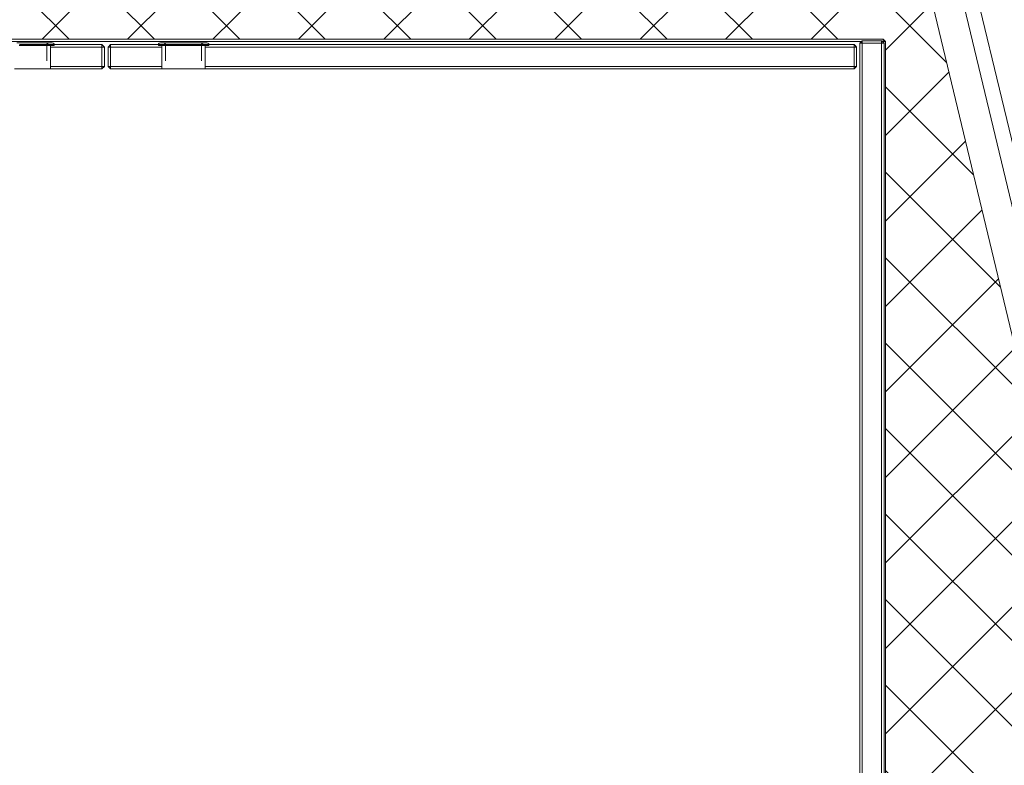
# Model space of a CAD drawing. Header units: centimetres. Extents: x -916 to 134, y 2044 to 2775.
# Tile 238 of 256: x -625 to -559, y 2355 to 2405. Entities that reach past the tile are written whole.
import ezdxf

# ---------------------------------------------------------------- set-up
doc = ezdxf.new("R2010")
doc.units = ezdxf.units.CM
for name, color, linetype, lineweight in [('Meble', 7, 'Continuous', 18), ('Modele ogólne', 7, 'Continuous', 18), ('Wzór powierzchni-1', 253, 'Continuous', 18)]:
    doc.layers.add(name, color=color, linetype=linetype, lineweight=lineweight)

# ---------------------------------------------------------------- blocks, each defined once
blk = doc.blocks.new('F03999_EN_Anderson-Sofa_2019 - Grey Velvet-874359-Posadzki')
at = {"layer": 'Meble'}
for p, q in [((77, -2), (77, -95)), ((78, -95), (78, -2)), ((80, -95), (80, -2))]:
    blk.add_line(p, q, dxfattribs=at)
blk = doc.blocks.new('regał_VOX_concept - regał_VOX_concept-886835-Posadzki')
at = {"layer": 'Modele ogólne'}
for p, q in [((-51.6, 26.655), (-51.6, -28.025)), ((-51.6, -28.025), (-51.6, 26.655)), ((-51.5, 26.655), (-51.5, -27.925)), ((-51.5, -9.919), (-51.5, 26.655)), ((-51.5, 26.655), (-51.5, -27.925)), ((-51.34, 26.655), (-51.34, -27.925)), ((-51.34, -27.925), (-51.34, 26.655)), ((-50.06, -27.925), (-50.06, 26.655)), ((-50.06, -27.925), (-50.06, 26.655)), ((-49.9, -27.925), (-49.9, 26.655)), ((-49.9, 8.65), (-49.9, 26.655)), ((-49.9, -27.925), (-49.9, 26.655)), ((-49.9, 8.65), (-49.9, -27.925)), ((-51.5, -9.919), (-51.5, -27.925)), ((-49.572, -26.277), (-49.679, -26.383)), ((-49.679, -26.81), (-49.679, -26.383)), ((-49.518, -26.223), (-49.679, -26.383)), ((-49.518, -26.223), (-49.679, -26.383)), ((-49.518, -26.383), (-49.679, -26.383)), ((-49.679, -27.663), (-49.679, -26.383)), ((-49.679, -26.383), (-49.518, -26.383)), ((-49.679, -26.383), (-49.679, -27.663)), ((-49.572, -26.277), (-49.518, -26.223)), ((-49.518, -26.383), (-49.518, -26.223)), ((-6.56, -26.223), (-49.518, -26.223)), ((-49.518, -26.223), (-49.518, -26.383)), ((-20.522, -26.223), (-49.518, -26.223)), ((-6.56, -26.223), (-49.518, -26.223)), ((-6.56, -26.383), (-49.518, -26.383)), ((-49.518, -27.663), (-49.518, -26.383)), ((-6.56, -26.383), (-49.518, -26.383)), ((-49.518, -27.663), (-49.518, -26.383)), ((-6.063, -26.223), (-20.522, -26.223)), ((-6.56, -26.223), (-6.412, -26.223)), ((-6.56, -26.223), (-6.412, -26.223)), ((-6.56, -26.223), (-6.56, -27.023)), ((-6.068, -26.223), (-6.412, -26.223)), ((-6.412, -26.223), (-6.068, -26.223)), ((-6.068, -26.223), (-5.58, -26.223)), ((-5.58, -26.223), (-6.068, -26.223)), ((-5.737, -26.223), (-6.063, -26.223)), ((-5.737, -26.223), (-5.572, -26.223)), ((-5.58, -26.223), (-5.024, -26.223)), ((-5.58, -26.223), (-5.024, -26.223)), ((-5.199, -26.223), (-5.572, -26.223)), ((-5.199, -26.223), (-5.034, -26.223)), ((-5.034, -26.223), (-4.672, -26.223)), ((-5.024, -26.223), (-4.483, -26.223)), ((-5.024, -26.223), (-4.483, -26.223)), ((-4.507, -26.223), (-4.672, -26.223)), ((-4.212, -26.223), (-4.507, -26.223)), ((-4.483, -26.223), (-4.04, -26.223)), ((-4.04, -26.223), (-4.483, -26.223)), ((-4.212, -26.223), (-4.045, -26.223)), ((-4.045, -26.223), (-1.539, -26.223)), ((-3.762, -26.223), (-4.04, -26.223)), ((-4.04, -26.223), (-3.762, -26.223)), ((-3.692, -26.223), (-3.762, -26.223)), ((-3.692, -26.223), (-3.762, -26.223)), ((-3.692, -26.223), (-0.281, -26.223)), ((-3.692, -26.223), (-0.281, -26.223)), ((-3.692, -26.223), (-3.692, -27.023)), ((-3.692, -26.383), (-0.281, -26.383)), ((-0.281, -26.383), (-3.692, -26.383)), ((-1.539, -26.223), (-0.281, -26.223)), ((-0.122, -26.383), (-0.281, -26.223)), ((-0.281, -26.223), (-0.281, -26.383)), ((-0.122, -26.383), (-0.281, -26.223)), ((-0.175, -26.33), (-0.281, -26.223)), ((-0.281, -26.383), (-0.281, -26.223)), ((-0.122, -26.383), (-0.281, -26.223)), ((-0.122, -26.383), (-0.281, -26.223)), ((-0.281, -26.223), (-0.122, -26.383)), ((-0.122, -26.383), (-0.281, -26.223)), ((-0.281, -26.223), (-0.122, -26.383)), ((-0.122, -26.383), (-0.281, -26.223)), ((-0.122, -26.383), (-0.281, -26.383)), ((-0.281, -27.663), (-0.281, -26.383)), ((-0.281, -26.383), (-0.122, -26.383)), ((-0.281, -26.383), (-0.281, -27.663)), ((-0.175, -26.33), (-0.122, -26.383)), ((-0.122, -26.81), (-0.122, -26.383)), ((-0.122, -27.663), (-0.122, -26.383)), ((-0.122, -26.383), (-0.122, -27.663)), ((0.282, -26.223), (0.122, -26.383)), ((0.282, -26.223), (0.122, -26.383)), ((0.281, -26.223), (0.122, -26.383)), ((0.281, -26.223), (0.122, -26.383)), ((0.281, -26.223), (0.122, -26.383)), ((0.281, -26.223), (0.122, -26.383)), ((0.122, -26.383), (0.282, -26.223)), ((0.281, -26.223), (0.122, -26.383)), ((0.175, -26.33), (0.122, -26.383)), ((0.122, -26.383), (0.122, -27.663)), ((0.122, -26.383), (0.282, -26.383)), ((0.122, -27.663), (0.122, -26.383)), ((0.122, -26.81), (0.122, -26.383)), ((0.122, -26.383), (0.282, -26.383)), ((0.282, -26.223), (0.175, -26.33)), ((3.692, -26.223), (0.282, -26.223)), ((0.282, -26.223), (0.282, -26.383)), ((3.692, -26.223), (0.282, -26.223)), ((2.786, -26.223), (0.282, -26.223)), ((0.282, -26.223), (0.282, -26.383)), ((3.692, -26.383), (0.282, -26.383)), ((0.282, -26.383), (0.282, -27.663)), ((3.692, -26.383), (0.282, -26.383)), ((0.282, -27.663), (0.282, -26.383)), ((4.045, -26.223), (2.786, -26.223)), ((3.692, -26.223), (3.762, -26.223)), ((3.692, -26.223), (3.762, -26.223)), ((3.692, -27.023), (3.692, -26.223)), ((3.762, -26.223), (4.04, -26.223)), ((4.04, -26.223), (3.762, -26.223)), ((4.483, -26.223), (4.04, -26.223)), ((4.04, -26.223), (4.483, -26.223)), ((4.341, -26.223), (4.045, -26.223)), ((4.341, -26.223), (4.507, -26.223)), ((5.024, -26.223), (4.483, -26.223)), ((5.024, -26.223), (4.483, -26.223)), ((4.869, -26.223), (4.507, -26.223)), ((5.034, -26.223), (4.869, -26.223)), ((5.58, -26.223), (5.024, -26.223)), ((5.024, -26.223), (5.58, -26.223)), ((5.199, -26.223), (5.034, -26.223)), ((5.572, -26.223), (5.199, -26.223)), ((5.737, -26.223), (5.572, -26.223)), ((5.58, -26.223), (6.068, -26.223)), ((5.58, -26.223), (6.068, -26.223)), ((-49.679, -26.81), (-49.679, -27.663)), ((-6.56, -27.023), (-6.56, -27.823)), ((-6.318, -27.749), (-6.318, -26.762)), ((-3.923, -27.749), (-3.923, -26.762)), ((-3.692, -27.023), (-3.692, -27.772)), ((-0.122, -27.663), (-0.122, -26.81)), ((0.122, -26.81), (0.122, -27.663)), ((3.692, -27.023), (3.692, -27.772)), ((3.923, -26.762), (3.923, -27.749)), ((-51.44, -28.025), (-51.6, -28.025)), ((-51.44, -28.185), (-51.6, -28.025)), ((-51.6, -28.025), (-51.44, -28.025)), ((-51.6, -28.025), (-51.44, -28.185)), ((-51.5, -27.925), (-51.34, -28.085)), ((-51.5, -27.925), (-51.34, -27.925)), ((-51.5, -27.925), (-51.34, -28.085)), ((-51.393, -28.032), (-51.5, -27.925)), ((-51.34, -27.925), (-51.5, -27.925)), ((-51.44, -28.025), (-51.44, -28.185)), ((-51.44, -28.025), (-51.44, -28.185)), ((-51.393, -28.032), (-51.34, -28.085)), ((-51.34, -28.085), (-51.34, -27.925)), ((-51.34, -27.925), (-51.34, -28.085)), ((-51.34, -27.925), (-50.06, -27.925)), ((-51.34, -27.925), (-50.06, -27.925)), ((-50.06, -28.085), (-49.9, -27.925)), ((-50.06, -28.085), (-50.06, -27.925)), ((-49.9, -27.925), (-50.06, -27.925)), ((-50.06, -28.085), (-49.9, -27.925)), ((-50.06, -27.925), (-50.06, -28.085)), ((-50.06, -27.925), (-49.9, -27.925)), ((-49.953, -27.977), (-50.06, -28.085)), ((50, -28.025), (-50, -28.025)), ((50, -28.025), (-50, -28.025)), ((-49.953, -27.977), (-49.9, -27.925)), ((-49.625, -27.717), (-49.679, -27.663)), ((-49.518, -27.823), (-49.679, -27.663)), ((-49.518, -27.663), (-49.679, -27.663)), ((-49.679, -27.663), (-49.518, -27.663)), ((-49.518, -27.823), (-49.679, -27.663)), ((-49.625, -27.717), (-49.518, -27.823)), ((-49.518, -27.823), (-49.518, -27.663)), ((-6.56, -27.663), (-49.518, -27.663)), ((-49.518, -27.823), (-49.518, -27.663)), ((-6.56, -27.663), (-49.518, -27.663)), ((-6.754, -27.823), (-49.518, -27.823)), ((-6.754, -27.823), (-49.518, -27.823)), ((-49.518, -27.823), (-20.522, -27.823)), ((-6.063, -27.823), (-20.522, -27.823)), ((-6.754, -27.772), (-6.786, -27.772)), ((-6.786, -27.772), (-6.754, -27.772)), ((-6.786, -27.772), (-6.786, -27.887)), ((-6.786, -27.823), (-6.786, -27.887)), ((-6.786, -27.887), (-6.733, -27.918)), ((-6.786, -27.887), (-6.733, -27.918)), ((-6.659, -27.772), (-6.754, -27.772)), ((-6.654, -27.939), (-6.733, -27.918)), ((-6.654, -27.939), (-6.733, -27.918)), ((-6.505, -27.772), (-6.659, -27.772)), ((-6.561, -27.946), (-6.654, -27.939)), ((-6.561, -27.946), (-6.654, -27.939)), ((-6.468, -27.939), (-6.561, -27.946)), ((-6.468, -27.939), (-6.561, -27.946)), ((-6.533, -27.946), (-6.561, -27.946)), ((-6.561, -27.946), (-6.533, -27.946)), ((-6.533, -27.946), (-6.561, -27.946)), ((-6.561, -27.946), (-6.533, -27.946)), ((-6.451, -27.946), (-6.533, -27.946)), ((-6.533, -27.946), (-6.451, -27.946)), ((-6.451, -27.946), (-6.533, -27.946)), ((-6.533, -27.946), (-6.451, -27.946)), ((-6.298, -27.772), (-6.505, -27.772)), ((-6.389, -27.918), (-6.468, -27.939)), ((-6.389, -27.918), (-6.468, -27.939)), ((-6.318, -27.946), (-6.451, -27.946)), ((-6.451, -27.946), (-6.318, -27.946)), ((-6.318, -27.946), (-6.451, -27.946)), ((-6.451, -27.946), (-6.318, -27.946)), ((-6.336, -27.887), (-6.389, -27.918)), ((-6.336, -27.887), (-6.389, -27.918)), ((-6.318, -27.85), (-6.336, -27.887)), ((-6.139, -27.946), (-6.318, -27.946)), ((-6.318, -27.946), (-6.139, -27.946)), ((-6.139, -27.946), (-6.318, -27.946)), ((-6.318, -27.946), (-6.139, -27.946)), ((-6.046, -27.772), (-6.298, -27.772)), ((-5.921, -27.946), (-6.139, -27.946)), ((-6.139, -27.946), (-5.921, -27.946)), ((-5.921, -27.946), (-6.139, -27.946)), ((-6.139, -27.946), (-5.921, -27.946)), ((-6.063, -27.823), (-5.737, -27.823)), ((-5.758, -27.772), (-6.046, -27.772)), ((-5.672, -27.946), (-5.921, -27.946)), ((-5.921, -27.946), (-5.672, -27.946)), ((-5.672, -27.946), (-5.921, -27.946)), ((-5.921, -27.946), (-5.672, -27.946)), ((-5.445, -27.772), (-5.758, -27.772)), ((-5.737, -27.823), (-5.572, -27.823)), ((-5.401, -27.946), (-5.672, -27.946)), ((-5.672, -27.946), (-5.401, -27.946)), ((-5.401, -27.946), (-5.672, -27.946)), ((-5.672, -27.946), (-5.401, -27.946)), ((-5.572, -27.823), (-5.199, -27.823)), ((-5.12, -27.772), (-5.445, -27.772)), ((-5.12, -27.946), (-5.401, -27.946)), ((-5.401, -27.946), (-5.12, -27.946)), ((-5.12, -27.946), (-5.401, -27.946)), ((-5.401, -27.946), (-5.12, -27.946)), ((-5.199, -27.823), (-5.034, -27.823)), ((-4.795, -27.772), (-5.12, -27.772)), ((-4.839, -27.946), (-5.12, -27.946)), ((-5.12, -27.946), (-4.839, -27.946)), ((-4.839, -27.946), (-5.12, -27.946)), ((-5.12, -27.946), (-4.839, -27.946)), ((-4.869, -27.823), (-5.034, -27.823)), ((-4.869, -27.823), (-4.507, -27.823)), ((-4.569, -27.946), (-4.839, -27.946)), ((-4.839, -27.946), (-4.569, -27.946)), ((-4.569, -27.946), (-4.839, -27.946)), ((-4.839, -27.946), (-4.569, -27.946)), ((-4.483, -27.772), (-4.795, -27.772)), ((-4.32, -27.946), (-4.569, -27.946)), ((-4.569, -27.946), (-4.32, -27.946)), ((-4.32, -27.946), (-4.569, -27.946)), ((-4.569, -27.946), (-4.32, -27.946)), ((-4.341, -27.823), (-4.507, -27.823)), ((-4.195, -27.772), (-4.483, -27.772)), ((-4.341, -27.823), (-4.045, -27.823)), ((-4.102, -27.946), (-4.32, -27.946)), ((-4.32, -27.946), (-4.102, -27.946)), ((-4.102, -27.946), (-4.32, -27.946)), ((-4.32, -27.946), (-4.102, -27.946)), ((-3.942, -27.772), (-4.195, -27.772)), ((-3.922, -27.946), (-4.102, -27.946)), ((-4.102, -27.946), (-3.922, -27.946)), ((-3.922, -27.946), (-4.102, -27.946)), ((-4.102, -27.946), (-3.922, -27.946)), ((-4.045, -27.823), (-2.786, -27.823)), ((-3.735, -27.772), (-3.942, -27.772)), ((-3.923, -27.85), (-3.905, -27.887)), ((-3.789, -27.946), (-3.922, -27.946)), ((-3.922, -27.946), (-3.789, -27.946)), ((-3.789, -27.946), (-3.922, -27.946)), ((-3.922, -27.946), (-3.789, -27.946)), ((-3.905, -27.887), (-3.852, -27.918)), ((-3.905, -27.887), (-3.852, -27.918)), ((-3.852, -27.918), (-3.773, -27.939)), ((-3.852, -27.918), (-3.773, -27.939)), ((-3.707, -27.946), (-3.789, -27.946)), ((-3.789, -27.946), (-3.707, -27.946)), ((-3.707, -27.946), (-3.789, -27.946)), ((-3.789, -27.946), (-3.707, -27.946)), ((-3.773, -27.939), (-3.68, -27.946)), ((-3.773, -27.939), (-3.68, -27.946)), ((-3.581, -27.772), (-3.735, -27.772)), ((-3.68, -27.946), (-3.707, -27.946)), ((-3.68, -27.946), (-3.707, -27.946)), ((-3.68, -27.946), (-3.707, -27.946)), ((-3.68, -27.946), (-3.707, -27.946)), ((-3.692, -27.663), (-0.281, -27.663)), ((-0.281, -27.663), (-3.692, -27.663)), ((-3.68, -27.946), (-3.586, -27.939)), ((-3.68, -27.946), (-3.586, -27.939)), ((-3.586, -27.939), (-3.507, -27.918)), ((-3.586, -27.939), (-3.507, -27.918)), ((-3.487, -27.772), (-3.581, -27.772)), ((-3.455, -27.887), (-3.507, -27.918)), ((-3.455, -27.887), (-3.507, -27.918)), ((-3.487, -27.772), (-3.455, -27.772)), ((-3.455, -27.772), (-3.487, -27.772)), ((-3.487, -27.823), (-0.281, -27.823)), ((-3.487, -27.823), (-0.281, -27.823)), ((-3.455, -27.772), (-3.455, -27.887)), ((-3.455, -27.823), (-3.455, -27.887)), ((-2.786, -27.823), (-0.281, -27.823)), ((-0.122, -27.663), (-0.281, -27.663)), ((-0.122, -27.663), (-0.281, -27.823)), ((-0.281, -27.663), (-0.281, -27.823)), ((-0.281, -27.663), (-0.122, -27.663)), ((-0.122, -27.663), (-0.281, -27.823)), ((-0.281, -27.663), (-0.281, -27.823)), ((-0.122, -27.663), (-0.281, -27.823)), ((-0.122, -27.663), (-0.281, -27.823)), ((-0.281, -27.823), (-0.122, -27.663)), ((-0.281, -27.823), (-0.122, -27.663)), ((-0.122, -27.663), (-0.281, -27.823)), ((-0.122, -27.663), (-0.281, -27.823)), ((-0.228, -27.77), (-0.281, -27.823)), ((-0.228, -27.77), (-0.122, -27.663)), ((0.122, -27.663), (0.282, -27.663)), ((0.122, -27.663), (0.228, -27.77)), ((0.282, -27.823), (0.122, -27.663)), ((0.282, -27.663), (0.122, -27.663)), ((0.122, -27.663), (0.282, -27.823)), ((0.281, -27.823), (0.122, -27.663)), ((0.281, -27.823), (0.122, -27.663)), ((0.281, -27.823), (0.122, -27.663)), ((0.281, -27.823), (0.122, -27.663)), ((0.122, -27.663), (0.282, -27.823)), ((0.281, -27.823), (0.122, -27.663)), ((0.228, -27.77), (0.282, -27.823)), ((3.692, -27.663), (0.282, -27.663)), ((0.282, -27.823), (0.282, -27.663)), ((3.692, -27.663), (0.282, -27.663)), ((0.282, -27.663), (0.282, -27.823)), ((3.487, -27.823), (0.282, -27.823)), ((3.487, -27.823), (0.282, -27.823)), ((1.539, -27.823), (0.282, -27.823)), ((4.045, -27.823), (1.539, -27.823)), ((3.455, -27.772), (3.487, -27.772)), ((3.455, -27.772), (3.487, -27.772)), ((3.455, -27.887), (3.455, -27.772)), ((3.455, -27.887), (3.507, -27.918)), ((3.487, -27.772), (3.581, -27.772)), ((3.586, -27.939), (3.507, -27.918)), ((3.581, -27.772), (3.735, -27.772)), ((3.68, -27.946), (3.586, -27.939)), ((3.773, -27.939), (3.68, -27.946)), ((3.707, -27.946), (3.68, -27.946)), ((3.68, -27.946), (3.707, -27.946)), ((3.707, -27.946), (3.789, -27.946)), ((3.789, -27.946), (3.707, -27.946)), ((3.735, -27.772), (3.942, -27.772)), ((3.852, -27.918), (3.773, -27.939)), ((3.789, -27.946), (3.922, -27.946)), ((3.922, -27.946), (3.789, -27.946)), ((3.905, -27.887), (3.852, -27.918)), ((3.923, -27.85), (3.905, -27.887)), ((3.922, -27.946), (4.102, -27.946)), ((4.102, -27.946), (3.922, -27.946)), ((3.942, -27.772), (4.195, -27.772)), ((4.212, -27.823), (4.045, -27.823)), ((4.102, -27.946), (4.32, -27.946)), ((4.32, -27.946), (4.102, -27.946)), ((4.195, -27.772), (4.483, -27.772)), ((4.212, -27.823), (4.507, -27.823)), ((4.32, -27.946), (4.569, -27.946)), ((4.569, -27.946), (4.32, -27.946)), ((4.483, -27.772), (4.795, -27.772)), ((4.507, -27.823), (4.672, -27.823)), ((4.569, -27.946), (4.839, -27.946)), ((4.839, -27.946), (4.569, -27.946)), ((4.672, -27.823), (5.034, -27.823)), ((4.795, -27.772), (5.12, -27.772)), ((4.839, -27.946), (5.12, -27.946)), ((5.12, -27.946), (4.839, -27.946)), ((5.034, -27.823), (5.199, -27.823)), ((5.12, -27.772), (5.445, -27.772)), ((5.12, -27.946), (5.401, -27.946)), ((5.401, -27.946), (5.12, -27.946)), ((5.199, -27.823), (5.572, -27.823)), ((5.401, -27.946), (5.672, -27.946)), ((5.672, -27.946), (5.401, -27.946)), ((5.445, -27.772), (5.758, -27.772)), ((5.737, -27.823), (5.572, -27.823)), ((5.672, -27.946), (5.921, -27.946)), ((5.921, -27.946), (5.672, -27.946)), ((51.44, -28.185), (-51.44, -28.185)), ((51.44, -28.185), (-51.44, -28.185)), ((-51.34, -28.085), (-50.06, -28.085)), ((-50.482, -28.085), (-51.34, -28.085)), ((-51.34, -28.085), (-50.06, -28.085)), ((-50.482, -28.085), (-50.06, -28.085))]:
    blk.add_line(p, q, dxfattribs=at)

msp = doc.modelspace()

# ---------------------------------------------------------------- hatches: boundary and pattern name
at = {"layer": 'Wzór powierzchni-1'}
h = msp.add_hatch(dxfattribs=at)
h.set_pattern_fill('FP_1', color=256, style=0, pattern_type=2)
h.set_pattern_definition([(45, (0, 0), (-2.828427, 2.828427), []), (135, (0, 0), (-2.828427, -2.828427), [])])
h.paths.add_polyline_path([(-396.22, 2346.076), (-396.22, 2678.076), (-512.22, 2678.076), (-512.22, 2682.076), (-607.22, 2682.076), (-607.22, 2662.076), (-634.22, 2662.076), (-634.22, 2682.076), (-660.22, 2682.076), (-660.22, 2678.076), (-776.22, 2678.076), (-776.22, 2682.076), (-786.307, 2682.076), (-803.539, 2346.076), (-781.92, 2346.076), (-781.92, 2347.476), (-775.92, 2347.476), (-775.92, 2346.476), (-774.32, 2346.476), (-774.32, 2346.076), (-692.32, 2346.076), (-692.32, 2346.476), (-690.72, 2346.476), (-690.72, 2347.476), (-684.72, 2347.476), (-684.72, 2346.076), (-402.355, 2346.076)])
h.paths.add_polyline_path([(-653.738, 2348.275), (-670.337, 2348.275), (-670.497, 2348.435), (-670.497, 2403.115), (-670.337, 2403.275), (-567.457, 2403.275), (-567.297, 2403.115), (-567.297, 2348.435), (-567.457, 2348.275), (-617.826, 2348.275)])
h.paths.add_polyline_path([(-549.874, 2354.517), (-549.944, 2354.809), (-551.176, 2354.549), (-551.576, 2354.653), (-551.698, 2354.718), (-552.029, 2355.073), (-552.204, 2355.655), (-574.129, 2447.085), (-574.167, 2447.268), (-574.163, 2447.446), (-574.031, 2447.865), (-573.751, 2448.152), (-573.656, 2448.221), (-573.226, 2448.359), (-572.447, 2448.579), (-572.494, 2448.843), (-571.537, 2449.073), (-571.438, 2448.788), (-570.21, 2449.038), (-569.835, 2448.937), (-569.692, 2448.852), (-569.383, 2448.519), (-569.411, 2448.471), (-569.256, 2448.138), (-569.159, 2447.91), (-569.159, 2448.249), (-569.05, 2448.739), (-568.786, 2449.23), (-568.447, 2449.592), (-568.135, 2449.819), (-567.344, 2450.079), (-474.179, 2472.421), (-473.779, 2472.463), (-473.263, 2472.381), (-472.67, 2472.075), (-472.348, 2471.796), (-472.017, 2471.271), (-471.901, 2471.069), (-471.925, 2471.55), (-471.811, 2472.075), (-471.547, 2472.566), (-471.318, 2472.848), (-470.896, 2473.155), (-470.105, 2473.415), (-425.375, 2484.108), (-425.159, 2484.131), (-424.644, 2484.049), (-424.089, 2483.774), (-423.729, 2483.464), (-423.398, 2482.939), (-423.349, 2482.939), (-423.411, 2483.256), (-423.393, 2483.826), (-423.215, 2484.153), (-423.03, 2484.322), (-422.935, 2484.391), (-422.505, 2484.53), (-421.727, 2484.749), (-421.773, 2485.014), (-420.817, 2485.243), (-420.747, 2484.952), (-419.515, 2485.212), (-419.114, 2485.108), (-418.993, 2485.043), (-418.661, 2484.688), (-418.487, 2484.106), (-396.561, 2392.675), (-396.524, 2392.493), (-396.528, 2392.315), (-396.659, 2391.896), (-396.967, 2391.589), (-397.189, 2391.481), (-397.465, 2391.402), (-398.243, 2391.182), (-398.197, 2390.918), (-399.153, 2390.688), (-399.252, 2390.973), (-400.48, 2390.723), (-400.856, 2390.824), (-400.998, 2390.909), (-401.308, 2391.242), (-401.28, 2391.29), (-401.434, 2391.623), (-401.565, 2392.166), (-401.856, 2392.096), (-401.596, 2390.864), (-401.7, 2390.464), (-401.765, 2390.342), (-402.12, 2390.011), (-402.702, 2389.836), (-545.712, 2355.543), (-545.908, 2355.499), (-546.044, 2355.512), (-546.448, 2355.641), (-546.736, 2355.921), (-546.805, 2356.016), (-546.926, 2356.376), (-547.163, 2357.225), (-547.446, 2357.131), (-547.342, 2356.822), (-547.276, 2356.376), (-547.297, 2355.935), (-547.475, 2355.608), (-547.687, 2355.419), (-547.755, 2355.369), (-548.326, 2355.198), (-548.964, 2355.011), (-548.917, 2354.747), (-549.598, 2354.584)])
h.paths.add_polyline_path([(-547.657, 2358.135), (-547.372, 2358.234), (-547.626, 2359.437), (-547.521, 2359.837), (-547.423, 2359.993), (-547.103, 2360.289), (-547.055, 2360.261), (-546.768, 2360.405), (-546.482, 2360.514), (-546.698, 2360.492), (-547.214, 2360.573), (-547.768, 2360.849), (-548.144, 2361.18), (-548.46, 2361.684), (-548.508, 2361.681), (-547.68, 2358.234)])
h.paths.add_polyline_path([(-452.829, 2382.949), (-449.243, 2383.85), (-449.459, 2383.828), (-450.087, 2383.959), (-450.573, 2384.22), (-450.929, 2384.549), (-451.22, 2385.02), (-451.338, 2385.24), (-451.31, 2384.753), (-451.427, 2384.216), (-451.691, 2383.725), (-451.994, 2383.389), (-452.342, 2383.136), (-452.632, 2383.024)])
h.paths.add_polyline_path([(-402.09, 2393.069), (-401.798, 2393.139), (-402.7, 2396.725), (-402.693, 2396.409), (-402.807, 2395.884), (-403.071, 2395.393), (-403.374, 2395.056), (-403.869, 2394.747), (-403.869, 2394.698), (-403.552, 2394.76), (-402.982, 2394.743), (-402.655, 2394.565), (-402.486, 2394.38), (-402.355, 2394.123), (-402.304, 2393.96), (-402.092, 2393.076)])
h.paths.add_polyline_path([(-472.848, 2471.777), (-472.858, 2471.796), (-472.861, 2471.796)])
h.paths.add_polyline_path([(-520.364, 2480.243), (-526.07, 2480.943), (-531.506, 2482.815), (-536.434, 2485.776), (-540.639, 2489.697), (-543.936, 2494.406), (-546.182, 2499.698), (-547.279, 2505.342), (-547.179, 2511.09), (-545.886, 2516.692), (-543.456, 2521.902), (-539.996, 2526.493), (-535.657, 2530.265), (-530.629, 2533.052), (-525.131, 2534.733), (-519.404, 2535.234), (-513.698, 2534.534), (-508.262, 2532.662), (-503.334, 2529.701), (-499.13, 2525.78), (-495.832, 2521.071), (-493.586, 2515.779), (-492.489, 2510.135), (-492.589, 2504.387), (-493.882, 2498.785), (-496.312, 2493.575), (-499.772, 2488.984), (-504.111, 2485.212), (-509.139, 2482.425), (-514.637, 2480.744)])
h.paths.add_polyline_path([(-424.228, 2483.445), (-424.238, 2483.464), (-424.242, 2483.464)])
h.paths.add_polyline_path([(-767.526, 2598.096), (-767.165, 2598.128), (-767.307, 2598.128), (-767.49, 2598.102)])
h.paths.add_polyline_path([(-756.976, 2610.671), (-756.863, 2610.734), (-756.971, 2610.673)])
h.paths.add_polyline_path([(-744.787, 2636.676), (-744.625, 2636.336), (-744.704, 2636.521), (-744.758, 2636.621)])
h.paths.add_polyline_path([(-699.243, 2621.35), (-698.893, 2621.675), (-699.222, 2621.37)])
h.paths.add_polyline_path([(-695.634, 2617.864), (-695.984, 2617.539), (-695.655, 2617.844)])
h.paths.add_polyline_path([(-699.047, 2609.585), (-699.012, 2609.533), (-699.039, 2609.553)])
h.paths.add_polyline_path([(-786.307, 2504.021), (-786.683, 2504.021), (-786.683, 2584.021), (-751.085, 2584.021), (-751.085, 2600.371), (-751.393, 2600.382), (-751.399, 2589.476), (-751.413, 2589.476), (-751.517, 2588.931), (-751.611, 2588.629), (-752.109, 2588.088), (-752.266, 2587.993), (-752.642, 2587.864), (-752.873, 2587.775), (-755.287, 2587.745), (-757.638, 2588.42), (-758.21, 2588.784), (-758.349, 2588.945), (-758.535, 2589.266), (-758.626, 2589.529), (-758.668, 2589.687), (-758.668, 2590.019), (-758.685, 2590.06), (-758.353, 2599.596), (-758.317, 2600.631), (-761.508, 2600.746), (-761.274, 2599.995), (-761.16, 2599.966), (-761.358, 2599.754), (-763.103, 2599.039), (-764.244, 2598.68), (-765.151, 2598.445), (-766.095, 2598.242), (-767.49, 2598.035), (-767.541, 2598.102), (-767.623, 2598.133), (-767.536, 2598.273), (-768.662, 2602.167), (-768.775, 2602.195), (-768.574, 2602.408), (-766.67, 2603.177), (-764.796, 2603.713), (-763.845, 2603.919), (-762.445, 2604.126), (-762.445, 2604.049), (-762.364, 2603.991), (-762.37, 2603.935), (-762.382, 2603.829), (-762.119, 2602.902), (-762.061, 2602.918), (-761.923, 2602.567), (-761.871, 2602.515), (-758.244, 2602.615), (-757.954, 2609.374), (-757.784, 2610), (-757.412, 2610.422), (-757.235, 2610.566), (-756.558, 2610.832), (-753.403, 2611.345), (-753.372, 2611.304), (-753.065, 2611.403), (-752.801, 2611.385), (-752.075, 2611.055), (-751.74, 2610.715), (-751.511, 2610.326), (-751.422, 2610.014), (-751.391, 2608.431), (-751.085, 2608.431), (-751.054, 2616.435), (-750.92, 2617.526), (-750.401, 2618.896), (-750.084, 2619.475), (-750.09, 2623.959), (-750.052, 2624.995), (-749.87, 2625.366), (-749.376, 2626.075), (-749.124, 2626.294), (-748.504, 2626.846), (-747.684, 2627.393), (-746.581, 2628.047), (-747.058, 2628.222), (-747.409, 2628.502), (-747.713, 2628.908), (-748.001, 2629.579), (-748.007, 2630.486), (-747.911, 2630.81), (-747.44, 2631.601), (-744.509, 2634.871), (-744.071, 2635.235), (-744.832, 2636.621), (-744.787, 2636.732), (-744.756, 2636.766), (-744.625, 2636.747), (-741.358, 2639.145), (-741.354, 2639.256), (-741.17, 2639.219), (-739.699, 2637.592), (-739.029, 2636.713), (-736.21, 2637.008), (-733.813, 2637.195), (-730.431, 2637.338), (-727.862, 2637.37), (-725.433, 2637.332), (-721.972, 2637.163), (-719.749, 2636.981), (-716.746, 2636.626), (-715.756, 2636.415), (-714.591, 2636.081), (-713.367, 2635.552), (-712.692, 2635.171), (-712.184, 2634.751), (-711.546, 2634.067), (-710.174, 2632.537), (-709.734, 2632.024), (-709.689, 2631.933), (-709.048, 2630.974), (-708.949, 2630.525), (-709, 2629.689), (-709.227, 2629.116), (-709.649, 2628.58), (-710.251, 2628.221), (-710.476, 2628.155), (-709.546, 2627.708), (-708.523, 2627.065), (-707.26, 2625.965), (-706.9, 2625.162), (-706.874, 2624.608), (-706.868, 2619.382), (-706.408, 2618.567), (-706.014, 2617.337), (-705.882, 2615.863), (-705.882, 2615.337), (-700.607, 2618.166), (-701.178, 2618.69), (-701.286, 2618.69), (-701.255, 2618.902), (-700.075, 2620.438), (-699.262, 2621.329), (-698.613, 2621.969), (-697.876, 2622.639), (-696.779, 2623.503), (-696.653, 2623.485), (-696.628, 2623.473), (-696.628, 2623.325), (-693.699, 2620.524), (-693.591, 2620.524), (-693.624, 2620.312), (-694.96, 2618.6), (-696.264, 2617.245), (-697.02, 2616.558), (-698.09, 2615.706), (-698.101, 2615.784), (-698.227, 2615.784), (-698.251, 2615.822), (-698.274, 2615.913), (-698.987, 2616.602), (-699.062, 2616.59), (-699.294, 2616.788), (-699.466, 2616.769), (-705.882, 2612.897), (-705.882, 2608.431), (-705.575, 2608.431), (-705.536, 2609.69), (-705.487, 2609.69), (-705.536, 2610.027), (-705.424, 2610.365), (-705.016, 2610.95), (-704.662, 2611.201), (-704.204, 2611.377), (-703.881, 2611.41), (-702.311, 2611.167), (-700.121, 2610.734), (-699.855, 2610.605), (-699.537, 2610.414), (-699.22, 2610.033), (-699.117, 2609.865), (-698.95, 2609.18), (-698.614, 2599.596), (-698.321, 2590.012), (-698.399, 2589.371), (-698.5, 2589.128), (-698.738, 2588.795), (-698.926, 2588.623), (-699.09, 2588.516), (-699.334, 2588.397), (-699.361, 2588.367), (-701.707, 2587.745), (-704.182, 2587.815), (-704.637, 2587.983), (-704.994, 2588.203), (-705.385, 2588.703), (-705.437, 2588.819), (-705.513, 2589.158), (-705.575, 2590.06), (-705.578, 2604.733), (-705.882, 2604.733), (-705.882, 2584.021), (-666.683, 2584.021), (-666.683, 2504.021), (-761.474, 2504.021)])
h.paths.add_polyline_path([(-466.325, 2533.332), (-468.381, 2533.694), (-470.274, 2534.575), (-524.273, 2568.928), (-525.887, 2570.287), (-527.074, 2571.979), (-527.79, 2573.94), (-527.974, 2576.019), (-527.602, 2578.098), (-526.732, 2579.967), (-487.772, 2641.154), (-487.166, 2641.888), (-486.822, 2642.212), (-486.027, 2642.809), (-484.864, 2643.34), (-483.468, 2643.6), (-481.773, 2643.571), (-480.535, 2643.184), (-479.686, 2642.742), (-422.312, 2606.242), (-421.099, 2605.24), (-420.34, 2604.173), (-419.869, 2603.124), (-419.585, 2601.659), (-419.617, 2600.15), (-419.948, 2598.981), (-420.705, 2597.589), (-459.234, 2537.026), (-460.712, 2535.33), (-462.283, 2534.229), (-464.245, 2533.514), (-465.953, 2533.364)])
h.paths.add_polyline_path([(-701.707, 2587.96), (-701.739, 2587.993), (-701.973, 2587.964)])
h.paths.add_polyline_path([(-755.26, 2587.96), (-755.287, 2588), (-755.287, 2587.967)])
h.paths.add_polyline_path([(-764.79, 2598.545), (-763.788, 2598.83), (-763.846, 2598.818), (-764.725, 2598.568), (-764.801, 2598.55)])
h.paths.add_polyline_path([(-758.315, 2600.679), (-758.315, 2600.679), (-758.374, 2600.68)])
h.paths.add_polyline_path([(-751.393, 2602.688), (-751.085, 2602.717), (-751.085, 2604.733), (-751.39, 2604.733), (-751.393, 2602.717)])
h.paths.add_polyline_path([(-766.155, 2603.322), (-765.222, 2603.591), (-766.148, 2603.332)])
h.paths.add_polyline_path([(-747.296, 2629.666), (-747.521, 2630.019), (-747.677, 2630.489), (-747.715, 2630.812), (-747.657, 2631.247), (-747.709, 2631.009), (-747.699, 2630.601), (-747.593, 2630.182), (-747.405, 2629.809)])
h.paths.add_polyline_path([(-709.68, 2629.817), (-709.431, 2630.226), (-709.317, 2630.554), (-709.263, 2630.989), (-709.305, 2631.357), (-709.271, 2631.155), (-709.277, 2630.765), (-709.38, 2630.346), (-709.618, 2629.9)])
h.paths.add_polyline_path([(-739.054, 2636.71), (-739.054, 2636.748), (-739.397, 2637.187), (-739.364, 2637.134), (-739.074, 2636.733)])
h.paths.add_polyline_path([(-761.968, 2667.599), (-762.442, 2667.775), (-763.058, 2668.39), (-763.563, 2669.097), (-765.163, 2671.529), (-765.627, 2671.978), (-766.102, 2672.196), (-766.591, 2672.123), (-767.097, 2671.774), (-767.837, 2670.962), (-769.277, 2669.233), (-769.905, 2668.694), (-770.542, 2668.408), (-771.076, 2668.395), (-771.707, 2668.749), (-772.93, 2670.072), (-773.36, 2670.511), (-774.045, 2671.14), (-775.155, 2671.756), (-776.541, 2671.961), (-778.322, 2671.509), (-780.439, 2670.242), (-782.745, 2668.235), (-782.955, 2668.446), (-780.264, 2670.736), (-778.209, 2671.875), (-776.525, 2672.258), (-775.062, 2672.035), (-773.874, 2671.378), (-772.749, 2670.306), (-771.522, 2668.975), (-771.008, 2668.681), (-770.452, 2668.741), (-770.03, 2668.958), (-769.277, 2669.677), (-768.382, 2670.757), (-767.503, 2671.774), (-767.106, 2672.123), (-766.709, 2672.394), (-766.054, 2672.489), (-765.433, 2672.196), (-764.798, 2671.529), (-764.258, 2670.757), (-762.904, 2668.671), (-762.688, 2668.39), (-762.167, 2667.978), (-761.946, 2667.893), (-761.611, 2667.978), (-761.175, 2668.307), (-760.467, 2669.131), (-758.544, 2671.587), (-757.954, 2672.073), (-757.265, 2672.32), (-756.599, 2672.207), (-755.988, 2671.752), (-755.108, 2670.673), (-753.749, 2668.89), (-753.19, 2668.381), (-752.665, 2668.135), (-752.157, 2668.18), (-751.542, 2668.614), (-749.749, 2670.518), (-748.959, 2671.166), (-747.767, 2671.572), (-746.436, 2671.262), (-745.012, 2670.022), (-745.242, 2669.829), (-746.583, 2671), (-747.781, 2671.275), (-748.816, 2670.913), (-749.945, 2669.931), (-751.35, 2668.398), (-752.06, 2667.905), (-752.728, 2667.847), (-753.362, 2668.139), (-754.132, 2668.89), (-754.869, 2669.842), (-755.815, 2671.102), (-756.194, 2671.539), (-756.729, 2671.939), (-757.299, 2672.019), (-757.804, 2671.821), (-758.344, 2671.375), (-759.199, 2670.347), (-760.783, 2668.307), (-761.175, 2667.945), (-761.48, 2667.716), (-761.946, 2667.604)])
h.paths.add_polyline_path([(-418.968, 2667.599), (-419.442, 2667.775), (-420.058, 2668.39), (-420.484, 2668.975), (-422.163, 2671.529), (-422.627, 2671.978), (-423.102, 2672.196), (-423.591, 2672.123), (-424.097, 2671.774), (-424.837, 2670.962), (-426.277, 2669.233), (-426.905, 2668.694), (-427.542, 2668.408), (-428.076, 2668.395), (-428.707, 2668.749), (-429.93, 2670.072), (-430.36, 2670.511), (-431.045, 2671.14), (-432.155, 2671.756), (-433.541, 2671.961), (-435.322, 2671.509), (-437.439, 2670.242), (-439.745, 2668.235), (-439.955, 2668.446), (-437.264, 2670.736), (-435.209, 2671.875), (-433.525, 2672.258), (-432.062, 2672.035), (-430.874, 2671.378), (-429.749, 2670.306), (-428.522, 2668.975), (-428.008, 2668.681), (-427.498, 2668.717), (-427.011, 2668.975), (-426.307, 2669.642), (-425.382, 2670.757), (-424.503, 2671.774), (-424.106, 2672.123), (-423.709, 2672.394), (-423.054, 2672.489), (-422.433, 2672.196), (-421.798, 2671.529), (-421.258, 2670.757), (-419.904, 2668.671), (-419.596, 2668.307), (-419.167, 2667.978), (-418.946, 2667.893), (-418.611, 2667.978), (-418.175, 2668.307), (-417.467, 2669.131), (-415.544, 2671.587), (-414.954, 2672.073), (-414.265, 2672.32), (-413.599, 2672.207), (-412.988, 2671.752), (-412.108, 2670.673), (-410.749, 2668.89), (-410.19, 2668.381), (-409.665, 2668.135), (-409.157, 2668.18), (-408.542, 2668.614), (-406.749, 2670.518), (-405.959, 2671.166), (-404.767, 2671.572), (-403.436, 2671.262), (-402.012, 2670.022), (-402.242, 2669.829), (-403.583, 2671), (-404.781, 2671.275), (-405.816, 2670.913), (-406.945, 2669.931), (-408.35, 2668.398), (-409.06, 2667.905), (-409.728, 2667.847), (-410.362, 2668.139), (-411.132, 2668.89), (-411.869, 2669.842), (-412.815, 2671.102), (-413.194, 2671.539), (-413.729, 2671.939), (-414.299, 2672.019), (-414.804, 2671.821), (-415.344, 2671.375), (-416.199, 2670.347), (-417.783, 2668.307), (-418.175, 2667.945), (-418.48, 2667.716), (-418.946, 2667.604)])
h.paths.add_polyline_path([(-582.768, 2667.599), (-583.242, 2667.775), (-583.858, 2668.39), (-584.363, 2669.097), (-585.963, 2671.529), (-586.427, 2671.978), (-586.902, 2672.196), (-587.391, 2672.123), (-587.897, 2671.774), (-588.637, 2670.962), (-590.077, 2669.233), (-590.705, 2668.694), (-591.342, 2668.408), (-591.876, 2668.395), (-592.507, 2668.749), (-593.73, 2670.072), (-594.16, 2670.511), (-594.845, 2671.14), (-595.955, 2671.756), (-597.341, 2671.961), (-599.122, 2671.509), (-601.239, 2670.242), (-603.545, 2668.235), (-603.755, 2668.446), (-601.064, 2670.736), (-599.009, 2671.875), (-597.325, 2672.258), (-595.862, 2672.035), (-594.674, 2671.378), (-593.549, 2670.306), (-592.322, 2668.975), (-591.808, 2668.681), (-591.298, 2668.717), (-590.83, 2668.958), (-590.077, 2669.677), (-589.182, 2670.757), (-588.303, 2671.774), (-587.906, 2672.123), (-587.509, 2672.394), (-586.854, 2672.489), (-586.233, 2672.196), (-585.598, 2671.529), (-585.058, 2670.757), (-583.704, 2668.671), (-583.396, 2668.307), (-582.967, 2667.978), (-582.746, 2667.893), (-582.411, 2667.978), (-581.914, 2668.374), (-581.194, 2669.226), (-579.344, 2671.587), (-578.754, 2672.073), (-578.065, 2672.32), (-577.399, 2672.207), (-576.788, 2671.752), (-575.908, 2670.673), (-574.549, 2668.89), (-573.99, 2668.381), (-573.465, 2668.135), (-572.957, 2668.18), (-572.342, 2668.614), (-570.549, 2670.518), (-569.759, 2671.166), (-568.567, 2671.572), (-567.236, 2671.262), (-565.812, 2670.022), (-566.042, 2669.829), (-567.383, 2671), (-568.581, 2671.275), (-569.616, 2670.913), (-570.745, 2669.931), (-572.15, 2668.398), (-572.86, 2667.905), (-573.528, 2667.847), (-574.162, 2668.139), (-574.932, 2668.89), (-575.66, 2669.829), (-576.615, 2671.102), (-576.994, 2671.539), (-577.529, 2671.939), (-578.099, 2672.019), (-578.604, 2671.821), (-579.144, 2671.375), (-579.999, 2670.347), (-581.583, 2668.307), (-581.975, 2667.945), (-582.28, 2667.716), (-582.746, 2667.604)])
h.paths.add_polyline_path([(-655.968, 2667.599), (-656.442, 2667.775), (-657.058, 2668.39), (-657.563, 2669.097), (-659.163, 2671.529), (-659.627, 2671.978), (-660.102, 2672.196), (-660.591, 2672.123), (-661.097, 2671.774), (-661.837, 2670.962), (-663.277, 2669.233), (-663.905, 2668.694), (-664.542, 2668.408), (-665.076, 2668.395), (-665.707, 2668.749), (-666.93, 2670.072), (-667.36, 2670.511), (-668.045, 2671.14), (-669.155, 2671.756), (-670.541, 2671.961), (-672.322, 2671.509), (-674.439, 2670.242), (-676.745, 2668.235), (-676.955, 2668.446), (-674.264, 2670.736), (-672.209, 2671.875), (-670.525, 2672.258), (-669.062, 2672.035), (-667.874, 2671.378), (-666.749, 2670.306), (-665.522, 2668.975), (-665.008, 2668.681), (-664.498, 2668.717), (-664.03, 2668.958), (-663.277, 2669.677), (-662.382, 2670.757), (-661.503, 2671.774), (-661.106, 2672.123), (-660.709, 2672.394), (-660.054, 2672.489), (-659.433, 2672.196), (-658.798, 2671.529), (-658.258, 2670.757), (-656.904, 2668.671), (-656.596, 2668.307), (-656.167, 2667.978), (-655.946, 2667.893), (-655.611, 2667.978), (-655.175, 2668.307), (-654.467, 2669.131), (-652.544, 2671.587), (-651.954, 2672.073), (-651.265, 2672.32), (-650.599, 2672.207), (-649.988, 2671.752), (-649.108, 2670.673), (-647.749, 2668.89), (-647.19, 2668.381), (-646.665, 2668.135), (-646.157, 2668.18), (-645.542, 2668.614), (-643.749, 2670.518), (-642.959, 2671.166), (-641.767, 2671.572), (-640.436, 2671.262), (-639.012, 2670.022), (-639.242, 2669.829), (-640.583, 2671), (-641.781, 2671.275), (-642.816, 2670.913), (-643.945, 2669.931), (-645.35, 2668.398), (-646.06, 2667.905), (-646.728, 2667.847), (-647.362, 2668.139), (-648.132, 2668.89), (-648.86, 2669.829), (-649.815, 2671.102), (-650.194, 2671.539), (-650.729, 2671.939), (-651.299, 2672.019), (-651.804, 2671.821), (-652.344, 2671.375), (-653.199, 2670.347), (-654.783, 2668.307), (-655.175, 2667.945), (-655.48, 2667.716), (-655.946, 2667.604)])

# ---------------------------------------------------------------- block references
at = {"layer": 'Meble', "rotation": 193.4948863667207}
msp.add_blockref('F03999_EN_Anderson-Sofa_2019 - Grey Velvet-874359-Posadzki', (-474.027, 2372.719), dxfattribs=at)
at = {"layer": 'Modele ogólne', "rotation": 180}
msp.add_blockref('regał_VOX_concept - regał_VOX_concept-886835-Posadzki', (-618.897, 2375.09), dxfattribs=at)

doc.saveas('drawing.dxf')
